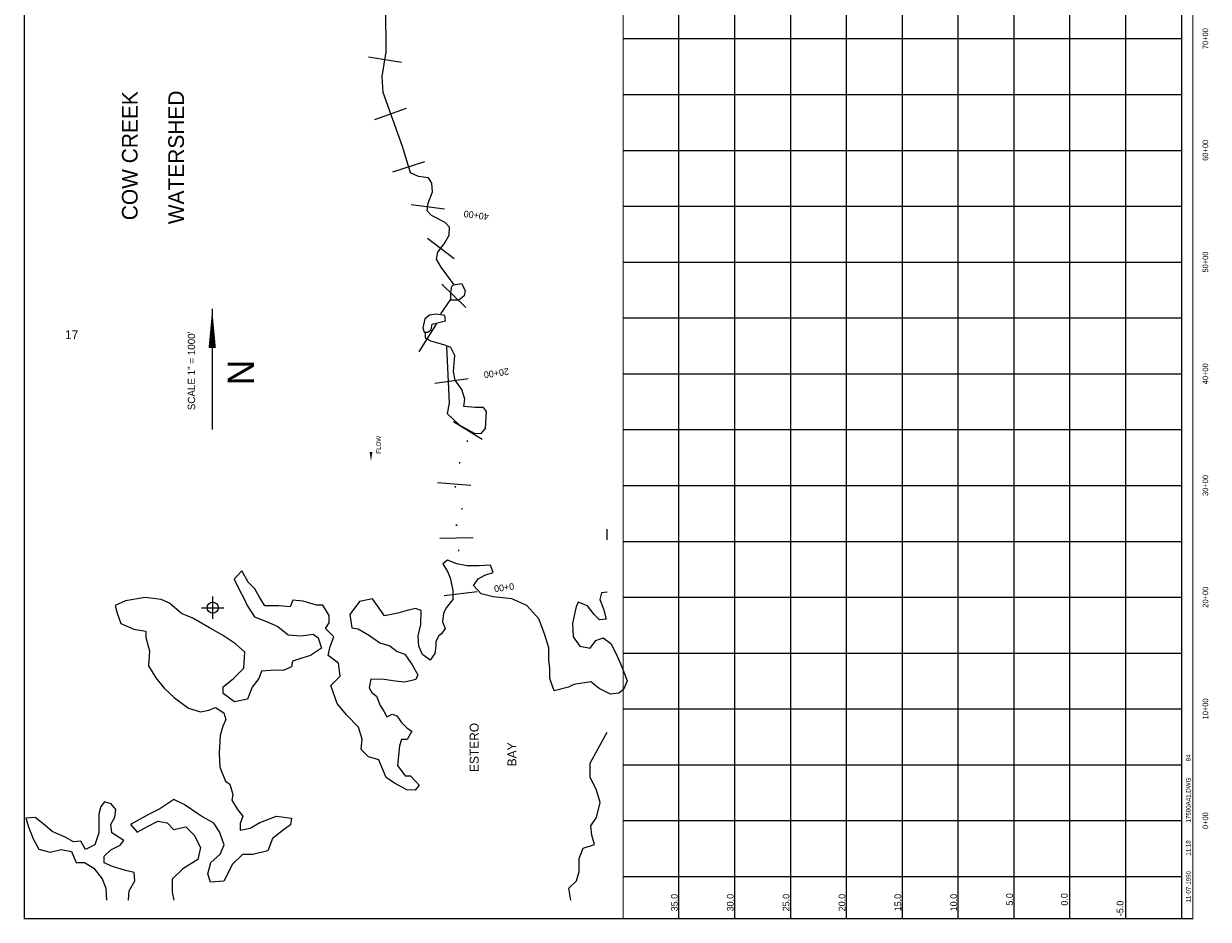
# Model space of a CAD drawing. Extents: x 197893 to 208608, y 772841 to 788851.
# Tile 1 of 2: x 197893 to 208496, y 772841 to 780858. Entities that reach past the tile are written whole.
import ezdxf
from ezdxf.enums import TextEntityAlignment as Align

# ---------------------------------------------------------------- set-up
doc = ezdxf.new("R2010")
doc.units = 0
doc.header["$LTSCALE"] = 800
doc.header["$PDMODE"] = 34
doc.header["$PDSIZE"] = 100
doc.linetypes.add('STREAM', pattern=[0])
doc.layers.get('0').update_dxf_attribs({"linetype": 'CONTINUOUS'})
for name, color, linetype in [('BORDER', 1, 'CONTINUOUS'), ('GRID', 2, 'CONTINUOUS'), ('MLLTXT', 7, 'CONTINUOUS'), ('SEC', 2, 'CONTINUOUS'), ('STATIONS', 7, 'CONTINUOUS'), ('TEXT', 7, 'CONTINUOUS'), ('TRUNKS', 5, 'STREAM'), ('WATER', 4, 'CONTINUOUS')]:
    doc.layers.add(name, color=color, linetype=linetype)

# ---------------------------------------------------------------- blocks, each defined once
blk = doc.blocks.new('LOGON')
at = {"color": 0}
blk.add_attdef('DATE', text='', height=1, dxfattribs=at).set_placement((-1.87, 1.76), align=Align.RIGHT)
for tag, p in [('TIME', (1.56, 1.76)), ('DRAWING', (8.97, 1.76)), ('OPERATOR', (22.66, 1.76))]:
    blk.add_attdef(tag, p, '', height=1, dxfattribs=at)
blk = doc.blocks.new('FLARROW')
at = {"color": 0}
blk.add_lwpolyline([(-0.28, 0.019, 0, 0.05, 0), (-0.112, 0.019, 0, 0, -0.087559), (-0.012, 0.001, 0, 0, 0.245722), (0.075, 0.013, 0, 0, -0.309425), (0.212, 0.015, 0, 0, 0), (0.278, 0.013, 0, 0, 0)], format="xyseb", dxfattribs=at)
blk.add_text('FLOW', height=0.08, dxfattribs=at).set_placement((0.015, -0.157), align=Align.CENTER)

msp = doc.modelspace()

# ---------------------------------------------------------------- linework, layer by layer
at = {"layer": 'BORDER', "color": 0, "const_width": 10}
msp.add_lwpolyline([(208358, 772846), (208358, 788846), (197898, 788846), (197898, 772846)], close=True, dxfattribs=at)
for points in [[(203258, 772846), (203258, 788846)], [(208258, 772846), (208258, 788846)]]:
    msp.add_lwpolyline(points, dxfattribs=at)
at = {"layer": 'GRID', "color": 0}
for points in [[(203758, 772846), (203758, 788846)], [(204258, 772846), (204258, 788846)], [(204758, 772846), (204758, 788846)], [(205258, 772846), (205258, 788846)], [(205758, 772846), (205758, 788846)], [(206258, 772846), (206258, 788846)], [(206758, 772846), (206758, 788846)], [(207258, 772846), (207258, 788846)], [(207758, 772846), (207758, 788846)], [(208258, 780721), (203258, 780721)], [(208258, 780221), (203258, 780221)], [(208258, 779721), (203258, 779721)], [(208258, 779221), (203258, 779221)], [(208258, 778721), (203258, 778721)], [(208258, 778221), (203258, 778221)], [(208258, 777721), (203258, 777721)], [(208258, 777221), (203258, 777221)], [(208258, 776721), (203258, 776721)], [(208258, 776221), (203258, 776221)], [(208258, 775721), (203258, 775721)], [(208258, 775221), (203258, 775221)], [(208258, 774721), (203258, 774721)], [(208258, 774221), (203258, 774221)], [(208258, 773721), (203258, 773721)], [(208258, 773221), (203258, 773221)]]:
    msp.add_lwpolyline(points, dxfattribs=at)
at = {"layer": 'SEC', "color": 0}
msp.add_point((199585, 775630), dxfattribs=at)
at = {"layer": 'STATIONS', "color": 0}
for p, q in [((200978, 780560), (201274, 780514)), ((201036, 780001), (201318, 780101)), ((201196, 779533), (201482, 779623)), ((201361, 779239), (201658, 779201)), ((201506, 778938), (201745, 778756)), ((201634, 778525), (201851, 778318)), ((201431, 777921), (201591, 778174)), ((201573, 777641), (201870, 777683)), ((201739, 777297), (201995, 777140)), ((201598, 776752), (201896, 776727)), ((201617, 776253), (201917, 776258)), ((201656, 775739), (201953, 775776))]:
    msp.add_line(p, q, dxfattribs=at)
at = {"layer": 'TEXT', "color": 0}
msp.add_line((199580, 778306), (199580, 777226), dxfattribs=at)
msp.add_lwpolyline([(199580, 778306, 0, 65.7, 0), (199580, 777954, 65.7, 65.7, 0)], format="xyseb", dxfattribs=at)
at = {"layer": 'TRUNKS', "color": 0}
for points in [[(201745, 778520), (201628, 778679), (201588, 778751), (201599, 778812), (201656, 778887), (201702, 778965), (201704, 779037), (201664, 779079), (201542, 779142), (201505, 779184), (201514, 779251), (201551, 779352), (201546, 779430), (201516, 779478), (201426, 779491), (201356, 779522), (201282, 779758), (201109, 780242), (201102, 780384), (201137, 780607), (201132, 781382)], [(201709, 778387), (201622, 778260)], [(201486, 778095), (201486, 778047), (201534, 778018), (201670, 777979)]]:
    msp.add_lwpolyline(points, dxfattribs=at)
at = {"layer": 'WATER', "color": 0}
for points in [[(201741, 778520), (201811, 778533), (201843, 778469), (201836, 778421), (201788, 778382), (201716, 778384), (201717, 778454), (201725, 778505)], [(201661, 778247), (201587, 778258), (201524, 778248), (201484, 778215), (201464, 778136), (201477, 778095), (201510, 778097), (201541, 778121), (201550, 778169), (201609, 778184), (201668, 778199)], [(201678, 777968), (201700, 777461), (201682, 777369), (201791, 777266), (201926, 777192), (201987, 777189), (202025, 777235), (202034, 777386), (202008, 777423), (201933, 777423), (201833, 777432), (201840, 777496), (201814, 777583), (201755, 777668), (201740, 777745), (201752, 777889), (201715, 777959), (201680, 777974)]]:
    msp.add_lwpolyline(points, close=True, dxfattribs=at)
for points in [[(203114, 776332), (203112, 776331), (203111, 776239), (203114, 776236)], [(203114, 775769), (203066, 775762), (203049, 775704), (203082, 775620), (203107, 775527), (203048, 775520), (202998, 775570), (202940, 775646), (202856, 775680), (202839, 775638), (202822, 775571), (202805, 775488), (202812, 775370), (202870, 775286), (202962, 775269), (203013, 775336), (203080, 775360), (203147, 775310), (203197, 775217), (203246, 775100), (203295, 774974), (203261, 774899), (203219, 774865), (203144, 774857), (203044, 774908), (202969, 774967), (202818, 774943), (202768, 774919), (202642, 774886), (202601, 774995), (202601, 775087), (202593, 775162), (202594, 775271), (202553, 775397), (202504, 775531), (202396, 775649), (202262, 775709), (202095, 775727), (201986, 775753), (201920, 775828), (201962, 775887), (202021, 775920), (202096, 775944), (202071, 776012), (201971, 776004), (201862, 776005), (201770, 776022), (201687, 776056), (201645, 776023), (201686, 775955), (201711, 775897), (201735, 775788), (201735, 775704), (201675, 775629), (201650, 775579), (201641, 775504), (201666, 775445), (201632, 775395), (201607, 775378), (201581, 775328), (201581, 775286), (201572, 775219), (201530, 775161), (201463, 775212), (201430, 775287), (201423, 775379), (201448, 775480), (201449, 775605), (201399, 775622), (201324, 775606), (201240, 775582), (201122, 775557), (201073, 775625), (201015, 775709), (200897, 775684), (200813, 775568), (200829, 775450), (200887, 775442), (200987, 775382), (201079, 775315), (201171, 775289), (201237, 775238), (201304, 775213), (201371, 775120), (201420, 775028), (201403, 774986), (201303, 774962), (201219, 774971), (201119, 774988), (201001, 774989), (200984, 774914), (201009, 774871), (201051, 774838), (201084, 774754), (201117, 774703), (201142, 774653), (201192, 774678), (201234, 774661), (201275, 774602), (201325, 774551), (201367, 774526), (201324, 774451), (201274, 774451), (201257, 774393), (201239, 774217), (201306, 774124), (201356, 774124), (201431, 774040), (201397, 773998), (201321, 773999), (201213, 774058), (201138, 774109), (201097, 774201), (201072, 774268), (200980, 774294), (200914, 774361), (200923, 774453), (200890, 774562), (200782, 774672), (200699, 774773), (200641, 774933), (200725, 775016), (200709, 775133), (200618, 775201), (200635, 775284), (200669, 775368), (200594, 775444), (200628, 775494), (200628, 775561), (200570, 775653), (200512, 775653), (200395, 775688), (200303, 775697), (200277, 775638), (200177, 775647), (200051, 775648), (200002, 775724), (199960, 775799), (199902, 775858), (199844, 775959), (199777, 775884), (199818, 775800), (199867, 775708), (199892, 775649), (199958, 775548), (200067, 775506), (200167, 775463), (200259, 775387), (200376, 775378), (200485, 775394), (200527, 775360), (200559, 775268), (200459, 775202), (200383, 775177), (200299, 775152), (200290, 775102), (200215, 775069), (200140, 775070), (200022, 775062), (199997, 774995), (199938, 774920), (199895, 774812), (199778, 774787), (199678, 774863), (199678, 774922), (199771, 774997), (199863, 775088), (199873, 775231), (199789, 775307), (199673, 775383), (199556, 775450), (199406, 775535), (199306, 775578), (199197, 775670), (199122, 775704), (198980, 775722), (198804, 775690), (198712, 775649), (198728, 775581), (198761, 775489), (198878, 775438), (198986, 775421), (198986, 775362), (199019, 775245), (199009, 775111), (199076, 775001), (199151, 774909), (199242, 774824), (199367, 774732), (199476, 774697), (199551, 774714), (199610, 774738), (199685, 774688), (199701, 774629), (199676, 774570), (199650, 774487), (199641, 774328), (199648, 774202), (199698, 774076), (199739, 774051), (199764, 773959), (199755, 773908), (199805, 773824), (199855, 773765), (199829, 773699), (199829, 773640), (199921, 773656), (200005, 773706), (200156, 773764), (200290, 773746), (200281, 773687), (200214, 773638), (200121, 773563), (200079, 773454), (199944, 773422), (199852, 773422), (199760, 773331), (199726, 773264), (199683, 773181), (199566, 773173), (199541, 773248), (199567, 773349), (199651, 773424), (199686, 773507), (199644, 773625), (199595, 773700), (199478, 773768), (199328, 773869), (199236, 773912), (199110, 773829), (199009, 773779), (198849, 773688), (198908, 773621), (199000, 773671), (199092, 773720), (199176, 773703), (199234, 773644), (199343, 773668), (199418, 773593), (199476, 773483), (199450, 773375), (199316, 773292), (199223, 773200), (199222, 773083), (199235, 773011)], [(202791, 773011), (202772, 773118), (202840, 773185), (202866, 773268), (202866, 773386), (202900, 773478), (203001, 773510), (202977, 773594), (202969, 773678), (203019, 773753), (203054, 773887), (203021, 773996), (202963, 774113), (202964, 774239), (203100, 774489), (203114, 774512)], [(198831, 773011), (198837, 773094), (198888, 773186), (198880, 773261), (198805, 773278), (198688, 773313), (198613, 773347), (198613, 773405), (198672, 773463), (198756, 773505), (198790, 773546), (198748, 773572), (198681, 773614), (198674, 773690), (198708, 773756), (198716, 773823), (198675, 773874), (198616, 773891), (198583, 773849), (198565, 773782), (198565, 773707), (198564, 773615), (198530, 773506), (198446, 773465), (198405, 773541), (198338, 773533), (198263, 773575), (198146, 773626), (198079, 773685), (197996, 773753), (197912, 773745), (197937, 773669), (197978, 773560), (198027, 773468), (198128, 773442), (198228, 773466), (198320, 773449), (198362, 773348), (198437, 773348), (198520, 773297), (198595, 773204), (198628, 773120), (198635, 773011)]]:
    msp.add_lwpolyline(points, dxfattribs=at)

# ---------------------------------------------------------------- block references
at = {"layer": 'TEXT', "color": 0, "xscale": 40, "yscale": 40, "zscale": 40, "rotation": 90}
msp.add_blockref('LOGON', (208408, 773348), dxfattribs=at).add_auto_attribs({'DATE': '11-07-1990', 'TIME': '11:18', 'OPERATOR': '84', 'DRAWING': '17500A41.DWG'})
at = {"layer": 'TRUNKS', "color": 0, "xscale": 500, "yscale": 500, "zscale": 500, "rotation": 90}
msp.add_blockref('FLARROW', (201011, 777081), dxfattribs=at)

# ---------------------------------------------------------------- texts
at = {"layer": 'MLLTXT', "color": 0}
for s, p in [('35.0', (203747, 772912)), ('30.0', (204247, 772912)), ('25.0', (204747, 772912)), ('20.0', (205247, 772912)), ('15.0', (205747, 772912)), ('10.0', (206247, 772912)), ('5.0', (206747, 772963)), ('0.0', (207238, 772963)), ('-5.0', (207736, 772869))]:
    msp.add_text(s, height=60, rotation=90, dxfattribs=at).set_placement(p)
at = {"layer": 'STATIONS', "color": 0}
for s, rotation, p in [('40+00', 172.6931, (201947, 779172)), ('20+00', 188.1301, (202119, 777759)), ('0+00', 187.125, (202189, 775840))]:
    msp.add_text(s, height=60, rotation=rotation, dxfattribs=at).set_placement(p, align=Align.CENTER)
at = {"layer": 'TEXT', "color": 0}
for s, height, p in [('70+00', 50, (208495, 780724)), ('COW CREEK', 140, (198912, 779676)), ('WATERSHED', 140, (199327, 779661)), ('60+00', 50, (208495, 779724)), ('50+00', 50, (208495, 778724)), ('SCALE 1" = 1000\'', 65.73, (199427, 777750)), ('N', 235, (199954, 777735)), ('40+00', 50, (208495, 777724)), ('30+00', 50, (208495, 776724)), ('20+00', 50, (208495, 775724)), ('10+00', 50, (208495, 774724)), ('0+00', 50, (208495, 773724))]:
    msp.add_text(s, height=height, rotation=90, dxfattribs=at).set_placement(p, align=Align.CENTER)
msp.add_text('17', height=80, dxfattribs=at).set_placement((198263, 778034))
at = {"layer": 'TRUNKS', "color": 0}
for p in [(201845, 777114), (201777, 776918), (201738, 776703), (201797, 776507), (201748, 776360), (201767, 776135)]:
    msp.add_text('.', height=100, dxfattribs=at).set_placement(p)
at = {"layer": 'WATER', "color": 0}
for s, p in [('ESTERO', (201965, 774379)), ('BAY', (202303, 774317))]:
    msp.add_text(s, height=80, rotation=90, dxfattribs=at).set_placement(p, align=Align.CENTER)

doc.saveas('drawing.dxf')
